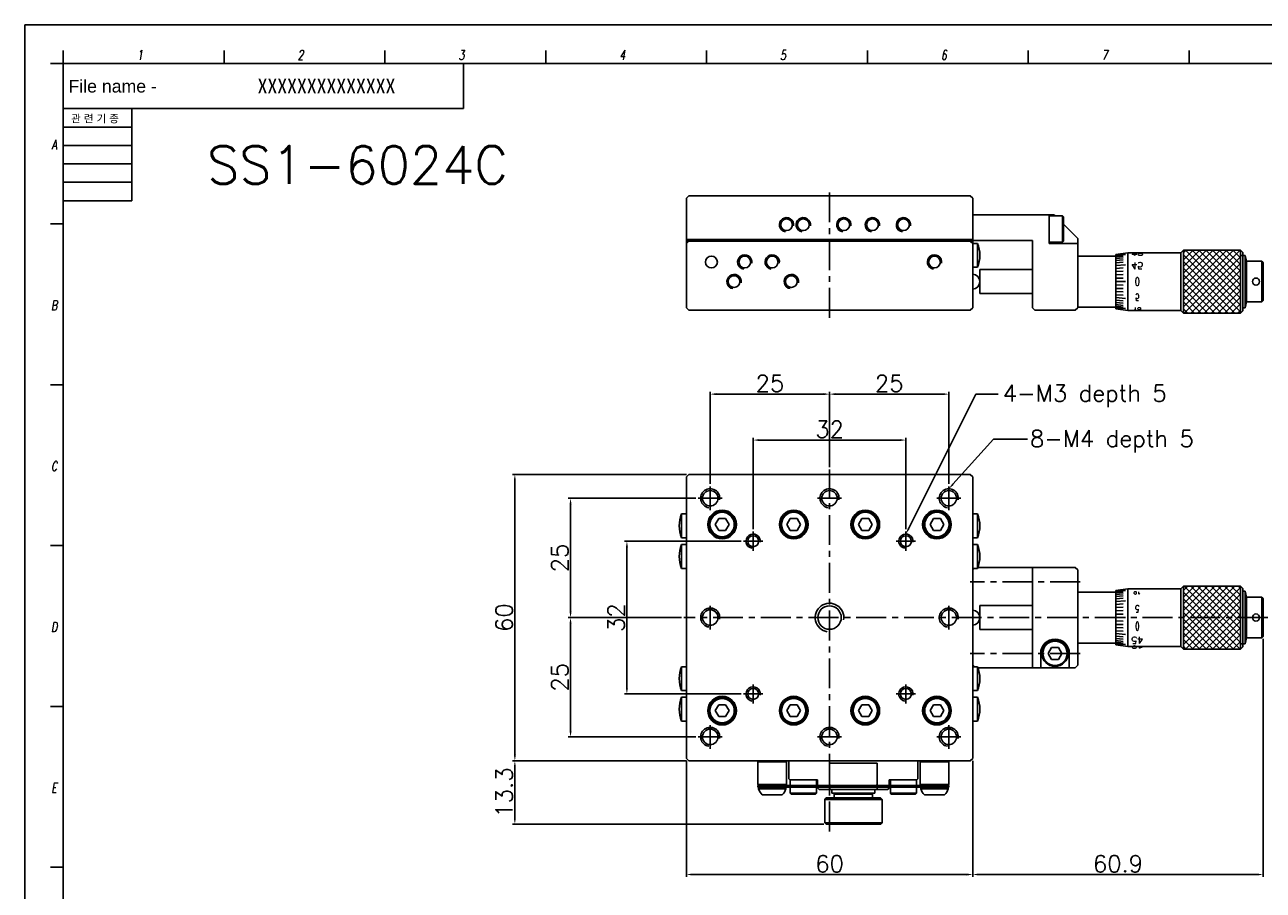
# Model space of a CAD drawing. Extents: x 1622 to 2836, y 2079 to 2357.
# Tile 10 of 11: x 2447 to 2706, y 2176 to 2357. Entities that reach past the tile are written whole.
import ezdxf
from ezdxf.enums import TextEntityAlignment as Align

# ---------------------------------------------------------------- set-up
doc = ezdxf.new("R2010")
doc.units = 0
doc.header["$LTSCALE"] = 5
doc.linetypes.add('CENTER', pattern=[2, 1.25, -0.25, 0.25, -0.25])
doc.layers.get('0').update_dxf_attribs({"linetype": 'CONTINUOUS'})
doc.layers.get('DEFPOINTS').update_dxf_attribs({"color": 8, "linetype": 'CONTINUOUS'})
for name, color, linetype in [('CENTERLINE', 1, 'CENTER'), ('CL', 1, 'CENTER'), ('FORM', 7, 'CONTINUOUS'), ('HATCHINGLINE', 3, 'CONTINUOUS'), ('PAPER', 2, 'CONTINUOUS'), ('PURCHASE', 2, 'CONTINUOUS'), ('W', 4, 'CONTINUOUS'), ('WORLDCAT_SOLID', 7, 'CONTINUOUS')]:
    doc.layers.add(name, color=color, linetype=linetype)
doc.styles.add('H', font='txt')
doc.styles.add('S', font='romans.shx', dxfattribs={"width": 0.7, "oblique": 10, "bigfont": 'bigfont.shx'})
doc.styles.add('SEACAD_arial_ttf', font='arial.ttf')
doc.styles.add('SEACAD_arial_ttfI', font='arial.ttf')
doc.styles.get("Standard").update_dxf_attribs({"font": 'ROMANS.SHX', "bigfont": 'whgtxt.shx'})
doc.dimstyles.new('DPI_Dimstyle', dxfattribs={"dimtxt": 3, "dimasz": 2.5, "dimexe": 1, "dimexo": 1, "dimgap": 1, "dimtad": 1, "dimdec": 3, "dimzin": 9, "dimdsep": 46, "dimtxsty": 'Standard', "dimcen": 0, "dimclrd": 3, "dimclre": 3, "dimclrt": 4, "dimazin": 2, "dimtfac": 0.5, "dimtdec": 3, "dimtmove": 0, "dimatfit": 0, "dimfxl": 0, "dimtolj": 1, "dimarcsym": 0})

# ---------------------------------------------------------------- blocks, each defined once
blk = doc.blocks.new('*D91')
at = {"color": 3, "linetype": 'ByBlock', "lineweight": -2}
for p, q in [((2596.88, 2249.28), (2572.42, 2249.28)), ((2572.92, 2248.03), (2572.92, 2218.53)), ((2596.88, 2217.28), (2572.42, 2217.28))]:
    blk.add_line(p, q, dxfattribs=at)
at = {"color": 3}
for points in [[(2572.71, 2248.03), (2573.13, 2248.03), (2572.92, 2249.28)], [(2572.71, 2218.53), (2573.13, 2218.53), (2572.92, 2217.28)]]:
    blk.add_solid(points, dxfattribs=at)
at = {"layer": 'DEFPOINTS', "color": 0}
for p in [(2597.38, 2249.28), (2572.92, 2217.28), (2597.38, 2217.28)]:
    blk.add_point(p, dxfattribs=at)
at = {"color": 4, "insert": (2570.67, 2233.28), "char_height": 3.5, "attachment_point": 5, "rotation": 90}
blk.add_mtext('\\A1;32', dxfattribs=at)
blk = doc.blocks.new('*D92')
at = {"color": 3, "linetype": 'ByBlock', "lineweight": -2}
for p, q in [((2587.38, 2258.28), (2560.61, 2258.28)), ((2561.11, 2257.03), (2561.11, 2234.53)), ((2584.38, 2233.28), (2560.61, 2233.28))]:
    blk.add_line(p, q, dxfattribs=at)
at = {"color": 3}
for points in [[(2560.9, 2257.03), (2561.32, 2257.03), (2561.11, 2258.28)], [(2560.9, 2234.53), (2561.32, 2234.53), (2561.11, 2233.28)]]:
    blk.add_solid(points, dxfattribs=at)
at = {"layer": 'DEFPOINTS', "color": 0}
for p in [(2587.88, 2258.28), (2561.11, 2233.28), (2584.88, 2233.28)]:
    blk.add_point(p, dxfattribs=at)
at = {"color": 4, "insert": (2558.86, 2245.78), "char_height": 3.5, "attachment_point": 5, "rotation": 90}
blk.add_mtext('\\A1;25', dxfattribs=at)
blk = doc.blocks.new('*D93')
at = {"color": 3, "linetype": 'ByBlock', "lineweight": -2}
for p, q in [((2584.38, 2233.28), (2560.61, 2233.28)), ((2561.11, 2232.03), (2561.11, 2209.53)), ((2587.38, 2208.28), (2560.61, 2208.28))]:
    blk.add_line(p, q, dxfattribs=at)
at = {"color": 3}
for points in [[(2560.9, 2232.03), (2561.32, 2232.03), (2561.11, 2233.28)], [(2560.9, 2209.53), (2561.32, 2209.53), (2561.11, 2208.28)]]:
    blk.add_solid(points, dxfattribs=at)
at = {"layer": 'DEFPOINTS', "color": 0}
for p in [(2584.88, 2233.28), (2561.11, 2208.28), (2587.88, 2208.28)]:
    blk.add_point(p, dxfattribs=at)
at = {"color": 4, "insert": (2558.86, 2220.78), "char_height": 3.5, "attachment_point": 5, "rotation": 90}
blk.add_mtext('\\A1;25', dxfattribs=at)
blk = doc.blocks.new('*D94')
at = {"color": 3, "linetype": 'ByBlock', "lineweight": -2}
for p, q in [((2585.38, 2263.28), (2548.94, 2263.28)), ((2549.44, 2262.03), (2549.44, 2204.53)), ((2585.38, 2203.28), (2548.94, 2203.28))]:
    blk.add_line(p, q, dxfattribs=at)
at = {"color": 3}
for points in [[(2549.23, 2262.03), (2549.65, 2262.03), (2549.44, 2263.28)], [(2549.23, 2204.53), (2549.65, 2204.53), (2549.44, 2203.28)]]:
    blk.add_solid(points, dxfattribs=at)
at = {"layer": 'DEFPOINTS', "color": 0}
for p in [(2585.88, 2263.28), (2549.44, 2203.28), (2585.88, 2203.28)]:
    blk.add_point(p, dxfattribs=at)
at = {"color": 4, "insert": (2547.19, 2233.28), "char_height": 3.5, "attachment_point": 5, "rotation": 90}
blk.add_mtext('\\A1;60', dxfattribs=at)
blk = doc.blocks.new('*D95')
at = {"color": 3, "linetype": 'ByBlock', "lineweight": -2}
for p, q in [((2585.38, 2203.28), (2548.94, 2203.28)), ((2549.44, 2202.03), (2549.44, 2191.23)), ((2614.18, 2189.98), (2548.94, 2189.98))]:
    blk.add_line(p, q, dxfattribs=at)
at = {"color": 3}
for points in [[(2549.23, 2202.03), (2549.65, 2202.03), (2549.44, 2203.28)], [(2549.23, 2191.23), (2549.65, 2191.23), (2549.44, 2189.98)]]:
    blk.add_solid(points, dxfattribs=at)
at = {"layer": 'DEFPOINTS', "color": 0}
for p in [(2585.88, 2203.28), (2549.44, 2189.98), (2614.68, 2189.98)]:
    blk.add_point(p, dxfattribs=at)
at = {"color": 4, "insert": (2547.19, 2196.63), "char_height": 3.5, "attachment_point": 5, "rotation": 90}
blk.add_mtext('\\A1;13.3', dxfattribs=at)
blk = doc.blocks.new('*D96')
at = {"color": 3, "linetype": 'ByBlock', "lineweight": -2}
for p, q in [((2599.38, 2251.78), (2599.38, 2270.97)), ((2631.38, 2251.78), (2631.38, 2270.97)), ((2600.63, 2270.47), (2630.13, 2270.47))]:
    blk.add_line(p, q, dxfattribs=at)
at = {"color": 3}
for points in [[(2600.63, 2270.68), (2600.63, 2270.26), (2599.38, 2270.47)], [(2630.13, 2270.68), (2630.13, 2270.26), (2631.38, 2270.47)]]:
    blk.add_solid(points, dxfattribs=at)
at = {"layer": 'DEFPOINTS', "color": 0}
for p in [(2631.38, 2270.47), (2599.38, 2251.28), (2631.38, 2251.28)]:
    blk.add_point(p, dxfattribs=at)
at = {"color": 4, "insert": (2615.38, 2272.72), "char_height": 3.5, "attachment_point": 5}
blk.add_mtext('\\A1;32', dxfattribs=at)
blk = doc.blocks.new('*D97')
at = {"color": 3, "linetype": 'ByBlock', "lineweight": -2}
for p, q in [((2590.38, 2261.28), (2590.38, 2280.6)), ((2591.63, 2280.1), (2614.13, 2280.1)), ((2615.38, 2264.78), (2615.38, 2280.6))]:
    blk.add_line(p, q, dxfattribs=at)
at = {"color": 3}
for points in [[(2591.63, 2280.31), (2591.63, 2279.89), (2590.38, 2280.1)], [(2614.13, 2280.31), (2614.13, 2279.89), (2615.38, 2280.1)]]:
    blk.add_solid(points, dxfattribs=at)
at = {"layer": 'DEFPOINTS', "color": 0}
for p in [(2615.38, 2280.1), (2615.38, 2264.28), (2590.38, 2260.78)]:
    blk.add_point(p, dxfattribs=at)
at = {"color": 4, "insert": (2602.88, 2282.35), "char_height": 3.5, "attachment_point": 5}
blk.add_mtext('\\A1;25', dxfattribs=at)
blk = doc.blocks.new('*D98')
at = {"color": 3, "linetype": 'ByBlock', "lineweight": -2}
for p, q in [((2615.38, 2264.78), (2615.38, 2280.6)), ((2616.63, 2280.1), (2639.13, 2280.1)), ((2640.38, 2261.28), (2640.38, 2280.6))]:
    blk.add_line(p, q, dxfattribs=at)
at = {"color": 3}
for points in [[(2616.63, 2280.31), (2616.63, 2279.89), (2615.38, 2280.1)], [(2639.13, 2280.31), (2639.13, 2279.89), (2640.38, 2280.1)]]:
    blk.add_solid(points, dxfattribs=at)
at = {"layer": 'DEFPOINTS', "color": 0}
for p in [(2640.38, 2280.1), (2615.38, 2264.28), (2640.38, 2260.78)]:
    blk.add_point(p, dxfattribs=at)
at = {"color": 4, "insert": (2627.88, 2282.35), "char_height": 3.5, "attachment_point": 5}
blk.add_mtext('\\A1;25', dxfattribs=at)
blk = doc.blocks.new('*D99')
at = {"color": 3, "linetype": 'ByBlock', "lineweight": -2}
for p, q in [((2585.38, 2203.28), (2585.38, 2178.95)), ((2645.38, 2203.28), (2645.38, 2178.95)), ((2586.63, 2179.45), (2644.13, 2179.45))]:
    blk.add_line(p, q, dxfattribs=at)
at = {"color": 3}
for points in [[(2586.63, 2179.66), (2586.63, 2179.24), (2585.38, 2179.45)], [(2644.13, 2179.66), (2644.13, 2179.24), (2645.38, 2179.45)]]:
    blk.add_solid(points, dxfattribs=at)
at = {"layer": 'DEFPOINTS', "color": 0}
for p in [(2585.38, 2203.78), (2645.38, 2203.78), (2645.38, 2179.45)]:
    blk.add_point(p, dxfattribs=at)
at = {"color": 4, "insert": (2615.38, 2181.7), "char_height": 3.5, "attachment_point": 5}
blk.add_mtext('\\A1;60', dxfattribs=at)
blk = doc.blocks.new('*D100')
at = {"color": 3, "linetype": 'ByBlock', "lineweight": -2}
for p, q in [((2706.24, 2228.83), (2706.24, 2178.95)), ((2645.38, 2203.28), (2645.38, 2178.95)), ((2646.63, 2179.45), (2704.99, 2179.45))]:
    blk.add_line(p, q, dxfattribs=at)
at = {"color": 3}
for points in [[(2646.63, 2179.66), (2646.63, 2179.24), (2645.38, 2179.45)], [(2704.99, 2179.66), (2704.99, 2179.24), (2706.24, 2179.45)]]:
    blk.add_solid(points, dxfattribs=at)
at = {"layer": 'DEFPOINTS', "color": 0}
for p in [(2706.24, 2229.33), (2645.38, 2203.78), (2706.24, 2179.45)]:
    blk.add_point(p, dxfattribs=at)
at = {"color": 4, "insert": (2675.81, 2181.7), "char_height": 3.5, "attachment_point": 5}
blk.add_mtext('\\A1;60.9', dxfattribs=at)
blk = doc.blocks.new('erdftrgf45r')
at = {"layer": 'W'}
for p, q in [((34921.74, 9666.28), (35198.74, 9666.28)), ((34921.74, 9471.28), (34921.74, 9666.28))]:
    blk.add_line(p, q, dxfattribs=at)
blk = doc.blocks.new('SADAASDFDFS')
blk.add_lwpolyline([(9534.83, 6963.45), (9823.83, 6963.45), (9823.83, 6756.45), (9534.83, 6756.45)], close=True)
at = {"layer": 'FORM', "color": 7, "linetype": 'Continuous'}
for p, q in [((9603.05, 6950.42), (9603.05, 6957.45)), ((9603.05, 6950.42), (9540.83, 6950.42)), ((9551.47, 6936.09), (9551.47, 6950.42)), ((9551.47, 6947.55), (9540.83, 6947.55)), ((9551.47, 6944.69), (9540.83, 6944.69)), ((9551.47, 6941.82), (9540.83, 6941.82)), ((9551.47, 6938.96), (9540.83, 6938.96)), ((9551.47, 6936.09), (9540.83, 6936.09))]:
    blk.add_line(p, q, dxfattribs=at)
at = {"layer": 'PAPER'}
for p, q in [((9540.83, 6957.45), (9540.83, 6959.45)), ((9565.84, 6957.45), (9565.84, 6959.45)), ((9565.84, 6957.45), (9565.84, 6959.45)), ((9590.84, 6957.45), (9590.84, 6959.45)), ((9615.85, 6957.45), (9615.85, 6959.45)), ((9640.85, 6957.45), (9640.85, 6959.45)), ((9665.86, 6957.45), (9665.86, 6959.45)), ((9690.86, 6957.45), (9690.86, 6959.45)), ((9715.87, 6957.45), (9715.87, 6959.45)), ((9540.83, 6957.45), (9538.83, 6957.45)), ((9540.83, 6932.49), (9538.83, 6932.49)), ((9540.83, 6907.48), (9538.83, 6907.48)), ((9540.83, 6882.48), (9538.83, 6882.48)), ((9540.83, 6857.47), (9538.83, 6857.47)), ((9540.83, 6832.47), (9538.83, 6832.47))]:
    blk.add_line(p, q, dxfattribs=at)
blk.add_blockref('erdftrgf45r', (-25380.91, -2708.83))
at = {"insert": (9581.75, 6953.93), "char_height": 2.25, "width": 42.6024, "attachment_point": 5, "style": 'H'}
blk.add_mtext('{\\C2;XXXXXXXXXXXXXX}', dxfattribs=at)
at = {"layer": 'FORM', "color": 7, "linetype": 'Continuous'}
for s, height, style, p in [('File name -', 1.9683, 'SEACAD_arial_ttfI', (9541.63, 6954.89)), ('관 련 기 종', 1.2, 'SEACAD_arial_ttf', (9542.05, 6949.46))]:
    blk.add_text(s, height=height, dxfattribs=dict(at, style=style)).set_placement(p, align=Align.TOP_LEFT)
at = {"layer": 'PAPER', "style": 'S', "oblique": 10, "width": 0.7}
for s, p in [('1', (9552.72, 6958.75)), ('2', (9577.73, 6958.75)), ('3', (9602.73, 6958.75)), ('4', (9627.74, 6958.75)), ('5', (9652.74, 6958.75)), ('6', (9677.75, 6958.75)), ('7', (9702.75, 6958.75)), ('A', (9539.4, 6944.83)), ('B', (9539.4, 6919.83)), ('C', (9539.4, 6894.83)), ('D', (9539.4, 6869.82)), ('E', (9539.4, 6844.82))]:
    blk.add_text(s, height=1.5, dxfattribs=at).set_placement(p, align=Align.MIDDLE)

msp = doc.modelspace()

# ---------------------------------------------------------------- hatches: boundary and pattern name
at = {"layer": 'PURCHASE'}
h = msp.add_hatch(dxfattribs=at)
h.set_pattern_fill('ANSI37', color=256, scale=8, angle=90, style=0)
h.set_pattern_definition([(315, (2219.112, 2354.0371), (-0.7071068, -0.7071068), []), (225, (2219.112, 2354.0371), (-0.7071068, 0.7071068), [])])
h.paths.add_polyline_path([(2701.4754, 2303.6776), (2701.4754, 2297.0776), (2689.5254, 2297.0776), (2689.5254, 2303.6776)])
h.paths.add_polyline_path([(2689.5254, 2303.6776), (2689.5254, 2310.2776), (2701.4754, 2310.2776), (2701.4754, 2303.6776)])
h = msp.add_hatch(dxfattribs=at)
h.set_pattern_fill('ANSI37', color=256, scale=8, angle=90, style=0)
h.set_pattern_definition([(45, (2219.112, 2182.925), (-0.7071068, 0.7071068), []), (135, (2219.112, 2182.925), (-0.7071068, -0.7071068), [])])
h.paths.add_polyline_path([(2701.4754, 2233.2845), (2701.4754, 2239.8845), (2689.5254, 2239.8845), (2689.5254, 2233.2845)])
h.paths.add_polyline_path([(2689.5254, 2233.2845), (2689.5254, 2226.6845), (2701.4754, 2226.6845), (2701.4754, 2233.2845)])

# ---------------------------------------------------------------- linework, layer by layer
for p, q in [((2585.3754, 2321.1776), (2585.8754, 2321.6776)), ((2585.3754, 2311.6776), (2585.3754, 2321.1776)), ((2644.8754, 2321.6776), (2585.8754, 2321.6776)), ((2644.8754, 2321.6776), (2645.3754, 2321.1776)), ((2645.3754, 2311.6776), (2645.3754, 2321.1776)), ((2645.3754, 2312.2776), (2645.3754, 2317.6776)), ((2662.3754, 2317.6776), (2645.3754, 2317.6776)), ((2661.3754, 2311.6776), (2661.3754, 2317.6776)), ((2664.1754, 2317.4276), (2661.3754, 2317.4276)), ((2662.6254, 2317.4276), (2662.3754, 2317.6776)), ((2664.3754, 2317.2276), (2664.1754, 2317.4276)), ((2664.1754, 2317.4276), (2664.1754, 2311.9276)), ((2664.3754, 2312.1276), (2664.3754, 2317.2276)), ((2667.3754, 2312.6776), (2664.3754, 2315.6776)), ((2645.3754, 2312.4776), (2585.3754, 2312.4776)), ((2645.3754, 2312.2776), (2657.8754, 2312.2776)), ((2657.8754, 2298.1776), (2657.8754, 2312.2776)), ((2667.3754, 2298.1776), (2667.3754, 2312.6776)), ((2585.3754, 2311.6776), (2585.8754, 2312.1776)), ((2585.8754, 2312.1776), (2585.3754, 2312.1776)), ((2585.3754, 2298.1776), (2585.3754, 2311.6776)), ((2585.8754, 2312.1776), (2644.8754, 2312.1776)), ((2644.8754, 2312.1776), (2645.3754, 2311.6776)), ((2645.3754, 2312.1776), (2644.8754, 2312.1776)), ((2645.3754, 2298.1776), (2645.3754, 2311.6776)), ((2661.3754, 2311.9276), (2664.1754, 2311.9276)), ((2667.3754, 2311.6776), (2661.3754, 2311.6776)), ((2664.1754, 2311.9276), (2664.3754, 2312.1276)), ((2585.8754, 2297.6776), (2585.3754, 2298.1776)), ((2585.8754, 2297.6776), (2644.8754, 2297.6776)), ((2645.3754, 2298.1776), (2644.8754, 2297.6776)), ((2658.3754, 2297.6776), (2657.8754, 2298.1776)), ((2666.8754, 2297.6776), (2658.3754, 2297.6776)), ((2666.8754, 2297.6776), (2667.3754, 2298.1776)), ((2585.8754, 2263.2845), (2585.3754, 2262.7845)), ((2585.8754, 2263.2845), (2644.8754, 2263.2845)), ((2644.8754, 2263.2845), (2645.3754, 2262.7845)), ((2585.3754, 2203.7845), (2585.3754, 2262.7845)), ((2645.3754, 2203.7845), (2645.3754, 2262.7845)), ((2591.432, 2252.7845), (2592.1537, 2254.0345)), ((2592.1537, 2251.5345), (2591.432, 2252.7845)), ((2592.1537, 2254.0345), (2593.5972, 2254.0345)), ((2593.5972, 2254.0345), (2594.3188, 2252.7845)), ((2594.3188, 2252.7845), (2593.5972, 2251.5345)), ((2606.432, 2252.7845), (2607.1537, 2254.0345)), ((2607.1537, 2251.5345), (2606.432, 2252.7845)), ((2607.1537, 2254.0345), (2608.5972, 2254.0345)), ((2608.5972, 2254.0345), (2609.3188, 2252.7845)), ((2609.3188, 2252.7845), (2608.5972, 2251.5345)), ((2621.432, 2252.7845), (2622.1537, 2254.0345)), ((2622.1537, 2251.5345), (2621.432, 2252.7845)), ((2622.1537, 2254.0345), (2623.5972, 2254.0345)), ((2623.5972, 2254.0345), (2624.3188, 2252.7845)), ((2624.3188, 2252.7845), (2623.5972, 2251.5345)), ((2636.432, 2252.7845), (2637.1537, 2254.0345)), ((2637.1537, 2251.5345), (2636.432, 2252.7845)), ((2637.1537, 2254.0345), (2638.5972, 2254.0345)), ((2638.5972, 2254.0345), (2639.3188, 2252.7845)), ((2639.3188, 2252.7845), (2638.5972, 2251.5345)), ((2593.5972, 2251.5345), (2592.1537, 2251.5345)), ((2608.5972, 2251.5345), (2607.1537, 2251.5345)), ((2623.5972, 2251.5345), (2622.1537, 2251.5345)), ((2638.5972, 2251.5345), (2637.1537, 2251.5345)), ((2645.3754, 2243.2845), (2645.6754, 2243.5845)), ((2666.8754, 2243.7845), (2646.4549, 2243.7845)), ((2657.8754, 2222.7845), (2657.8754, 2243.7845)), ((2666.8754, 2243.7845), (2667.3754, 2243.2845)), ((2667.3754, 2223.2845), (2667.3754, 2243.2845)), ((2661.9037, 2227.0345), (2661.182, 2225.7845)), ((2663.3472, 2227.0345), (2661.9037, 2227.0345)), ((2664.0688, 2225.7845), (2663.3472, 2227.0345)), ((2659.6254, 2225.7845), (2659.6254, 2222.7845)), ((2661.182, 2225.7845), (2661.9037, 2224.5345)), ((2661.9037, 2224.5345), (2663.3472, 2224.5345)), ((2663.3472, 2224.5345), (2664.0688, 2225.7845)), ((2665.6254, 2225.7845), (2665.6254, 2222.7845)), ((2645.3754, 2223.2845), (2645.6754, 2222.9845)), ((2666.8754, 2222.7845), (2646.4549, 2222.7845)), ((2667.3754, 2223.2845), (2666.8754, 2222.7845)), ((2592.1537, 2215.0345), (2591.432, 2213.7845)), ((2591.432, 2213.7845), (2592.1537, 2212.5345)), ((2593.5972, 2215.0345), (2592.1537, 2215.0345)), ((2594.3188, 2213.7845), (2593.5972, 2215.0345)), ((2593.5972, 2212.5345), (2594.3188, 2213.7845)), ((2607.1537, 2215.0345), (2606.432, 2213.7845)), ((2606.432, 2213.7845), (2607.1537, 2212.5345)), ((2608.5972, 2215.0345), (2607.1537, 2215.0345)), ((2609.3188, 2213.7845), (2608.5972, 2215.0345)), ((2608.5972, 2212.5345), (2609.3188, 2213.7845)), ((2622.1537, 2215.0345), (2621.432, 2213.7845)), ((2621.432, 2213.7845), (2622.1537, 2212.5345)), ((2623.5972, 2215.0345), (2622.1537, 2215.0345)), ((2624.3188, 2213.7845), (2623.5972, 2215.0345)), ((2623.5972, 2212.5345), (2624.3188, 2213.7845)), ((2637.1537, 2215.0345), (2636.432, 2213.7845)), ((2636.432, 2213.7845), (2637.1537, 2212.5345)), ((2638.5972, 2215.0345), (2637.1537, 2215.0345)), ((2639.3188, 2213.7845), (2638.5972, 2215.0345)), ((2638.5972, 2212.5345), (2639.3188, 2213.7845)), ((2592.1537, 2212.5345), (2593.5972, 2212.5345)), ((2607.1537, 2212.5345), (2608.5972, 2212.5345)), ((2622.1537, 2212.5345), (2623.5972, 2212.5345)), ((2637.1537, 2212.5345), (2638.5972, 2212.5345)), ((2585.3754, 2203.7845), (2585.8754, 2203.2845)), ((2585.8754, 2203.2845), (2644.8754, 2203.2845)), ((2600.5754, 2203.2845), (2600.3754, 2203.0845)), ((2606.3754, 2203.0845), (2606.1754, 2203.2845)), ((2606.8754, 2199.4845), (2606.8754, 2203.2845)), ((2633.8754, 2199.4845), (2633.8754, 2203.2845)), ((2634.3754, 2203.0845), (2634.5754, 2203.2845)), ((2640.1754, 2203.2845), (2640.3754, 2203.0845)), ((2644.8754, 2203.2845), (2645.3754, 2203.7845)), ((2600.3754, 2203.0845), (2600.3754, 2198.2845)), ((2606.3754, 2203.0845), (2600.3754, 2203.0845)), ((2606.3754, 2203.0845), (2606.3754, 2198.2845)), ((2615.3754, 2202.7845), (2615.3754, 2198.0845)), ((2625.3754, 2202.7845), (2615.3754, 2202.7845)), ((2625.3754, 2202.7845), (2625.3754, 2198.0845)), ((2634.3754, 2203.0845), (2634.3754, 2198.2845)), ((2640.3754, 2203.0845), (2634.3754, 2203.0845)), ((2640.3754, 2203.0845), (2640.3754, 2198.2845)), ((2600.3754, 2198.2845), (2600.5754, 2198.0845)), ((2606.3754, 2198.2845), (2600.3754, 2198.2845)), ((2640.3754, 2198.0845), (2600.3754, 2198.0845)), ((2600.3754, 2198.0845), (2600.3754, 2197.7845)), ((2606.1754, 2198.0845), (2606.3754, 2198.2845)), ((2606.8754, 2199.4845), (2607.0754, 2199.2845)), ((2612.8754, 2199.2845), (2607.0754, 2199.2845)), ((2612.6252, 2199.2845), (2607.1252, 2199.2845)), ((2607.1252, 2199.2845), (2607.1252, 2198.0845)), ((2612.6252, 2198.0845), (2612.6252, 2199.2845)), ((2612.8754, 2198.0845), (2612.8754, 2199.2845)), ((2615.3754, 2198.3845), (2615.6754, 2198.0845)), ((2625.3754, 2198.3845), (2625.0754, 2198.0845)), ((2627.8754, 2199.2845), (2633.6754, 2199.2845)), ((2627.8754, 2198.0845), (2627.8754, 2199.2845)), ((2627.8754, 2199.2845), (2627.8754, 2199.2845)), ((2633.6253, 2199.2845), (2628.1253, 2199.2845)), ((2628.1253, 2199.2845), (2628.1253, 2198.0845)), ((2633.6253, 2198.0845), (2633.6253, 2199.2845)), ((2633.8754, 2199.4845), (2633.6754, 2199.2845)), ((2634.5754, 2198.0845), (2634.3754, 2198.2845)), ((2634.3754, 2198.2845), (2640.3754, 2198.2845)), ((2640.3754, 2198.2845), (2640.1754, 2198.0845)), ((2640.3754, 2197.7845), (2640.3754, 2198.0845)), ((2600.3754, 2197.7845), (2640.3754, 2197.7845)), ((2600.5254, 2197.4345), (2600.5254, 2197.7845)), ((2606.2254, 2197.4345), (2600.5254, 2197.4345)), ((2601.2654, 2196.1345), (2605.4855, 2196.1345)), ((2606.2254, 2197.7845), (2606.2254, 2197.4345)), ((2607.1252, 2197.7845), (2607.1252, 2196.4845)), ((2607.1252, 2196.4845), (2607.3252, 2196.2845)), ((2612.6252, 2196.4845), (2607.1252, 2196.4845)), ((2607.3252, 2196.2845), (2612.4252, 2196.2845)), ((2612.4252, 2196.2845), (2612.6252, 2196.4845)), ((2612.6252, 2196.4845), (2612.6252, 2197.7845)), ((2612.8754, 2197.5845), (2612.8754, 2197.7845)), ((2612.8754, 2197.5845), (2613.1754, 2197.2845)), ((2615.3754, 2197.2845), (2613.1754, 2197.2845)), ((2615.3754, 2197.7845), (2615.3754, 2197.2845)), ((2615.3754, 2197.7845), (2615.3754, 2197.2845)), ((2615.4254, 2197.2845), (2615.4254, 2197.7845)), ((2625.3254, 2197.2845), (2615.4254, 2197.2845)), ((2625.3254, 2197.7845), (2625.3254, 2197.2845)), ((2625.3754, 2197.7845), (2625.3754, 2197.2845)), ((2625.3754, 2197.7845), (2625.3754, 2197.2845)), ((2625.3754, 2197.2845), (2627.5754, 2197.2845)), ((2627.5754, 2197.2845), (2627.8754, 2197.5844)), ((2627.8754, 2197.7845), (2627.8754, 2197.5844)), ((2628.1253, 2197.7845), (2628.1253, 2196.4845)), ((2628.1253, 2196.4845), (2628.3253, 2196.2845)), ((2633.6253, 2196.4845), (2628.1253, 2196.4845)), ((2628.3253, 2196.2845), (2633.4253, 2196.2845)), ((2633.4253, 2196.2845), (2633.6253, 2196.4845)), ((2633.6253, 2196.4845), (2633.6253, 2197.7845)), ((2634.5254, 2197.7845), (2634.5254, 2197.4345)), ((2634.5254, 2197.4345), (2640.2254, 2197.4345)), ((2639.4855, 2196.1345), (2635.2653, 2196.1345)), ((2640.2254, 2197.4345), (2640.2254, 2197.7845))]:
    msp.add_line(p, q)
at = {"color": 3}
for p, q in [((2631.9345, 2251.9025), (2646.0199, 2280.0704)), ((2646.0199, 2280.0704), (2650.7204, 2280.0704)), ((2641.2357, 2261.2137), (2649.7271, 2270.6549)), ((2649.7271, 2270.6549), (2656.8622, 2270.6549))]:
    msp.add_line(p, q, dxfattribs=at)
at = {"ltscale": 0.25}
for p, q in [((2614.6754, 2195.4845), (2614.3754, 2195.1845)), ((2626.0754, 2195.4845), (2614.6754, 2195.4845)), ((2616.5754, 2196.4845), (2616.3754, 2196.2845)), ((2616.3754, 2195.4845), (2616.3754, 2196.2845)), ((2624.3754, 2196.2845), (2616.3754, 2196.2845)), ((2624.1754, 2196.4845), (2616.5754, 2196.4845)), ((2624.1754, 2196.4845), (2624.3754, 2196.2845)), ((2624.3754, 2195.4845), (2624.3754, 2196.2845)), ((2626.0754, 2195.4845), (2626.3754, 2195.1845)), ((2614.3754, 2190.2845), (2614.3754, 2195.1845)), ((2614.3754, 2195.1845), (2626.3754, 2195.1845)), ((2626.3754, 2190.2845), (2626.3754, 2195.1845)), ((2614.3754, 2190.2845), (2614.6754, 2189.9845)), ((2614.3754, 2190.2845), (2626.3754, 2190.2845)), ((2626.3754, 2190.2845), (2626.0754, 2189.9845)), ((2614.6754, 2189.9845), (2626.0754, 2189.9845))]:
    msp.add_line(p, q, dxfattribs=at)
for centre, radius in [((2606.3754, 2315.5776), 1.2294), ((2609.8754, 2315.5776), 1.2294), ((2618.3754, 2315.5776), 1.2294), ((2624.3754, 2315.5776), 1.2294), ((2630.8754, 2315.5776), 1.2294), ((2590.6254, 2307.7776), 1.25), ((2597.6254, 2307.7776), 1.2294), ((2603.3754, 2307.7776), 1.2294), ((2637.3754, 2307.7776), 1.2294), ((2595.3754, 2303.6776), 1.2294), ((2607.3754, 2303.6776), 1.2294), ((2590.3754, 2258.2845), 1.6211), ((2615.3754, 2258.2845), 1.6211), ((2640.3754, 2258.2845), 1.6211), ((2592.8754, 2252.7845), 3), ((2592.8754, 2252.7845), 2.75), ((2592.8754, 2252.7845), 2.55), ((2607.8754, 2252.7845), 3), ((2607.8754, 2252.7845), 2.75), ((2607.8754, 2252.7845), 2.55), ((2622.8754, 2252.7845), 3), ((2622.8754, 2252.7845), 2.75), ((2622.8754, 2252.7845), 2.55), ((2637.8754, 2252.7845), 3), ((2637.8754, 2252.7845), 2.75), ((2637.8754, 2252.7845), 2.55), ((2599.3754, 2249.2845), 1.15), ((2631.3754, 2249.2845), 1.15), ((2590.3754, 2233.2845), 1.6211), ((2615.3754, 2233.2845), 2.4587), ((2640.3754, 2233.2845), 1.6211), ((2662.6254, 2225.7845), 2.75), ((2662.6254, 2225.7845), 2.55), ((2592.8754, 2213.7845), 3), ((2592.8754, 2213.7845), 2.75), ((2592.8754, 2213.7845), 2.55), ((2599.3754, 2217.2845), 1.15), ((2607.8754, 2213.7845), 3), ((2607.8754, 2213.7845), 2.75), ((2607.8754, 2213.7845), 2.55), ((2622.8754, 2213.7845), 3), ((2622.8754, 2213.7845), 2.75), ((2622.8754, 2213.7845), 2.55), ((2631.3754, 2217.2845), 1.15), ((2637.8754, 2213.7845), 3), ((2637.8754, 2213.7845), 2.75), ((2637.8754, 2213.7845), 2.55), ((2590.3754, 2208.2845), 1.6211), ((2615.3754, 2208.2845), 1.6211), ((2640.3754, 2208.2845), 1.6211)]:
    msp.add_circle(centre, radius)
for centre, radius, start, end in [((2662.6254, 2225.7845), 3, 0, 180), ((2603.3754, 2198.196), 2.95, 194.961018, 224.333992), ((2603.3754, 2198.196), 2.95, 315.666008, 345.038982), ((2637.3754, 2198.196), 2.95, 194.961018, 224.333992), ((2637.3754, 2198.196), 2.95, 315.666008, 345.038982)]:
    msp.add_arc(centre, radius, start, end)
at = {"color": 3}
for points in [[(2641.3906, 2261.0744), (2641.0808, 2261.353), (2640.3998, 2260.2843)], [(2632.1208, 2251.8093), (2631.7482, 2251.9956), (2631.3754, 2250.7845)]]:
    msp.add_solid(points, dxfattribs=at)
at = {"layer": 'CENTERLINE'}
for p, q in [((2615.3754, 2296.0977), (2615.3754, 2323.3636)), ((2615.3754, 2188.4933), (2615.3754, 2264.2845)), ((2590.3754, 2255.7926), (2590.3754, 2260.7763)), ((2640.3754, 2255.7926), (2640.3754, 2260.7763)), ((2592.8673, 2258.2845), (2587.8836, 2258.2845)), ((2617.8673, 2258.2845), (2612.8836, 2258.2845)), ((2642.8673, 2258.2845), (2637.8836, 2258.2845)), ((2599.3754, 2251.2845), (2599.3754, 2247.2845)), ((2631.3754, 2251.2845), (2631.3754, 2247.2845)), ((2601.3754, 2249.2845), (2597.3754, 2249.2845)), ((2633.3754, 2249.2845), (2629.3754, 2249.2845)), ((2590.3754, 2235.7763), (2590.3754, 2230.7926)), ((2640.3754, 2235.7763), (2640.3754, 2230.7926)), ((2707.2397, 2233.2845), (2584.8754, 2233.2845)), ((2645.5734, 2233.2845), (2643.3954, 2233.2845)), ((2645.5734, 2233.2845), (2643.3954, 2233.2845)), ((2599.3754, 2215.2845), (2599.3754, 2219.2845)), ((2631.3754, 2215.2845), (2631.3754, 2219.2845)), ((2601.3754, 2217.2845), (2597.3754, 2217.2845)), ((2633.3754, 2217.2845), (2629.3754, 2217.2845)), ((2590.3754, 2210.7763), (2590.3754, 2205.7926)), ((2640.3754, 2210.7763), (2640.3754, 2205.7926)), ((2592.8673, 2208.2845), (2587.8836, 2208.2845)), ((2617.8673, 2208.2845), (2612.8836, 2208.2845)), ((2642.8673, 2208.2845), (2637.8836, 2208.2845))]:
    msp.add_line(p, q, dxfattribs=at)
at = {"layer": 'CL'}
for p, q in [((2667.8754, 2240.7845), (2644.8754, 2240.7845)), ((2667.8754, 2225.7845), (2644.8754, 2225.7845))]:
    msp.add_line(p, q, dxfattribs=at)
at = {"layer": 'HATCHINGLINE', "color": 3}
for centre, radius in [((2606.3754, 2315.5776), 1.5), ((2609.8754, 2315.5776), 1.5), ((2618.3754, 2315.5776), 1.5), ((2624.3754, 2315.5776), 1.5), ((2630.8754, 2315.5776), 1.5), ((2597.6254, 2307.7776), 1.5), ((2603.3754, 2307.7776), 1.5), ((2637.3754, 2307.7776), 1.5), ((2595.3754, 2303.6776), 1.5), ((2607.3754, 2303.6776), 1.5), ((2590.3754, 2258.2845), 2), ((2615.3754, 2258.2845), 2), ((2640.3754, 2258.2845), 2), ((2599.3754, 2249.2845), 1.5), ((2631.3754, 2249.2845), 1.5), ((2590.3754, 2233.2845), 2), ((2615.3754, 2233.2845), 3), ((2640.3754, 2233.2845), 2), ((2599.3754, 2217.2845), 1.5), ((2631.3754, 2217.2845), 1.5), ((2590.3754, 2208.2845), 2), ((2615.3754, 2208.2845), 2), ((2640.3754, 2208.2845), 2)]:
    msp.add_arc(centre, radius, 351, 261, dxfattribs=at)
at = {"layer": 'PURCHASE'}
for p, q in [((2646.3754, 2311.6776), (2645.3754, 2311.6776)), ((2646.3754, 2306.6776), (2646.3754, 2311.6776)), ((2675.3754, 2309.3776), (2677.8658, 2309.7276)), ((2675.3754, 2309.3776), (2677.8658, 2309.7276)), ((2677.8658, 2309.7276), (2688.9754, 2309.7276)), ((2677.8658, 2309.7276), (2677.8658, 2303.6776)), ((2677.8658, 2309.7276), (2688.9754, 2309.7276)), ((2677.8658, 2309.7276), (2677.8658, 2303.6776)), ((2688.9754, 2309.7276), (2689.5254, 2310.2776)), ((2688.9754, 2303.6776), (2688.9754, 2309.7276)), ((2689.5254, 2310.2776), (2701.4754, 2310.2776)), ((2689.5254, 2310.2776), (2689.5254, 2303.6776)), ((2701.4754, 2310.2776), (2701.9754, 2309.7776)), ((2701.4754, 2310.2776), (2701.4754, 2303.6776)), ((2701.9754, 2309.1774), (2701.9754, 2309.7776)), ((2667.3754, 2309.0276), (2675.3754, 2309.0276)), ((2675.3754, 2309.2767), (2676.8754, 2309.4837)), ((2675.3754, 2303.6776), (2675.3754, 2309.3776)), ((2675.3754, 2303.6776), (2675.3754, 2309.3776)), ((2675.3754, 2309.0987), (2677.3754, 2309.336)), ((2675.3754, 2308.8352), (2676.8754, 2309.0259)), ((2675.3754, 2308.4903), (2676.8754, 2308.6683)), ((2675.3754, 2308.0696), (2676.8754, 2308.232)), ((2675.3754, 2307.5796), (2676.8754, 2307.7238)), ((2675.3754, 2307.028), (2677.3754, 2307.1932)), ((2701.4754, 2309.1776), (2702.4754, 2309.1776)), ((2701.9754, 2309.1774), (2701.9754, 2303.6776)), ((2702.4754, 2298.1776), (2702.4768, 2309.1642)), ((2702.4768, 2309.1642), (2702.7397, 2307.9276)), ((2702.7397, 2307.9276), (2705.9397, 2307.9276)), ((2702.7397, 2299.4276), (2702.7397, 2307.9276)), ((2705.9397, 2307.9276), (2706.2397, 2307.6276)), ((2705.9397, 2299.4276), (2705.9397, 2307.9276)), ((2706.2397, 2299.7276), (2706.2397, 2307.6276)), ((2645.3754, 2306.6776), (2646.3754, 2306.6776)), ((2657.8754, 2306.1776), (2646.8754, 2306.1776)), ((2646.8754, 2301.1776), (2646.8754, 2306.1776)), ((2675.3754, 2306.4236), (2676.8754, 2306.5252)), ((2675.3754, 2305.7759), (2676.8754, 2305.8535)), ((2675.3754, 2305.0952), (2676.8754, 2305.1474)), ((2675.3754, 2304.392), (2676.8754, 2304.4184)), ((2675.3754, 2303.6776), (2675.3754, 2297.9776)), ((2675.3754, 2303.6776), (2677.3754, 2303.6776)), ((2675.3754, 2303.6776), (2675.3754, 2297.9776)), ((2675.3754, 2303.6776), (2677.3754, 2303.6776)), ((2675.3754, 2303.6776), (2675.3754, 2302.1776)), ((2675.3754, 2302.9632), (2676.8754, 2302.9368)), ((2675.3754, 2302.2601), (2676.8754, 2302.2079)), ((2677.8658, 2297.6276), (2677.8658, 2303.6776)), ((2677.8658, 2297.6276), (2677.8658, 2303.6776)), ((2688.9754, 2303.6776), (2688.9754, 2297.6276)), ((2689.5254, 2297.0776), (2689.5254, 2303.6776)), ((2701.4754, 2297.0776), (2701.4754, 2303.6776)), ((2701.9754, 2298.1778), (2701.9754, 2303.6776)), ((2657.8754, 2301.1776), (2646.8754, 2301.1776)), ((2675.3754, 2301.5793), (2676.8754, 2301.5017)), ((2675.3754, 2300.9316), (2676.8754, 2300.8301)), ((2675.3754, 2300.3272), (2677.3754, 2300.162)), ((2675.3754, 2299.7757), (2676.8754, 2299.6314)), ((2675.3754, 2299.2857), (2676.8754, 2299.1233)), ((2702.474, 2298.1776), (2702.7397, 2299.4276)), ((2702.7397, 2299.4276), (2705.9397, 2299.4276)), ((2705.9397, 2299.4276), (2706.2397, 2299.7276)), ((2667.3754, 2298.3276), (2675.3754, 2298.3276)), ((2675.3754, 2298.8649), (2676.8754, 2298.6869)), ((2675.3754, 2298.5201), (2676.8754, 2298.3293)), ((2675.3754, 2298.2566), (2677.3754, 2298.0192)), ((2675.3754, 2298.0785), (2676.8754, 2297.8715)), ((2675.3754, 2297.9776), (2677.8658, 2297.6276)), ((2675.3754, 2297.9776), (2677.8658, 2297.6276)), ((2677.8658, 2297.6276), (2688.9754, 2297.6276)), ((2677.8658, 2297.6276), (2688.9754, 2297.6276)), ((2688.9754, 2297.6276), (2689.5254, 2297.0776)), ((2689.5254, 2297.0776), (2701.4754, 2297.0776)), ((2701.4754, 2297.0776), (2701.9754, 2297.5776)), ((2701.9754, 2298.1778), (2701.9754, 2297.5776)), ((2701.9754, 2298.1776), (2702.4754, 2298.1776)), ((2584.3754, 2249.9845), (2584.3754, 2254.9845)), ((2584.3754, 2254.9845), (2585.3754, 2254.9845)), ((2646.3754, 2254.9845), (2645.3754, 2254.9845)), ((2646.3754, 2249.9845), (2646.3754, 2254.9845)), ((2585.3754, 2249.9845), (2584.3754, 2249.9845)), ((2645.3754, 2249.9845), (2646.3754, 2249.9845)), ((2584.3754, 2248.5845), (2584.3754, 2243.5845)), ((2585.3754, 2248.5845), (2584.3754, 2248.5845)), ((2645.3754, 2248.5845), (2646.3754, 2248.5845)), ((2646.3754, 2248.5845), (2646.3754, 2243.5845)), ((2584.3754, 2243.5845), (2585.3754, 2243.5845)), ((2646.3754, 2243.5845), (2645.3754, 2243.5845)), ((2688.9754, 2239.3345), (2689.5254, 2239.8845)), ((2689.5254, 2239.8845), (2701.4754, 2239.8845)), ((2689.5254, 2239.8845), (2689.5254, 2233.2845)), ((2701.4754, 2239.8845), (2701.9754, 2239.3845)), ((2701.4754, 2239.8845), (2701.4754, 2233.2845)), ((2667.3754, 2238.6345), (2675.3754, 2238.6345)), ((2675.3754, 2238.9845), (2677.8658, 2239.3345)), ((2675.3754, 2238.9845), (2677.8658, 2239.3345)), ((2675.3754, 2238.8835), (2676.8754, 2239.0906)), ((2675.3754, 2233.2845), (2675.3754, 2238.9845)), ((2675.3754, 2233.2845), (2675.3754, 2238.9845)), ((2675.3754, 2238.7055), (2677.3754, 2238.9429)), ((2675.3754, 2238.442), (2676.8754, 2238.6327)), ((2675.3754, 2238.0971), (2676.8754, 2238.2751)), ((2675.3754, 2237.6764), (2676.8754, 2237.8388)), ((2675.3754, 2237.1864), (2676.8754, 2237.3307)), ((2677.8658, 2239.3345), (2688.9754, 2239.3345)), ((2677.8658, 2239.3345), (2677.8658, 2233.2845)), ((2677.8658, 2239.3345), (2688.9754, 2239.3345)), ((2677.8658, 2239.3345), (2677.8658, 2233.2845)), ((2688.9754, 2233.2845), (2688.9754, 2239.3345)), ((2701.9754, 2238.7842), (2701.9754, 2239.3845)), ((2701.9754, 2238.7845), (2702.4754, 2238.7845)), ((2701.9754, 2238.7842), (2701.9754, 2233.2845)), ((2702.474, 2238.7845), (2702.7397, 2237.5345)), ((2702.4754, 2238.7845), (2702.4768, 2227.7978)), ((2702.7397, 2237.5345), (2705.9397, 2237.5345)), ((2702.7397, 2237.5345), (2702.7397, 2229.0345)), ((2705.9397, 2237.5345), (2706.2397, 2237.2345)), ((2705.9397, 2237.5345), (2705.9397, 2229.0345)), ((2706.2397, 2237.2345), (2706.2397, 2229.3345)), ((2657.8754, 2235.7845), (2646.8754, 2235.7845)), ((2646.8754, 2235.7845), (2646.8754, 2230.7845)), ((2675.3754, 2236.6348), (2677.3754, 2236.8)), ((2675.3754, 2236.0305), (2676.8754, 2236.132)), ((2675.3754, 2235.3828), (2676.8754, 2235.4604)), ((2675.3754, 2233.2845), (2675.3754, 2234.7845)), ((2675.3754, 2234.702), (2676.8754, 2234.7542)), ((2675.3754, 2233.9989), (2676.8754, 2234.0253)), ((2675.3754, 2233.2845), (2675.3754, 2227.5845)), ((2675.3754, 2233.2845), (2677.3754, 2233.2845)), ((2675.3754, 2233.2845), (2675.3754, 2227.5845)), ((2675.3754, 2233.2845), (2677.3754, 2233.2845)), ((2675.3754, 2232.57), (2676.8754, 2232.5436)), ((2675.3754, 2231.8669), (2676.8754, 2231.8147)), ((2677.8658, 2227.2345), (2677.8658, 2233.2845)), ((2677.8658, 2227.2345), (2677.8658, 2233.2845)), ((2688.9754, 2233.2845), (2688.9754, 2227.2345)), ((2689.5254, 2226.6845), (2689.5254, 2233.2845)), ((2701.4754, 2226.6845), (2701.4754, 2233.2845)), ((2701.9754, 2227.7847), (2701.9754, 2233.2845)), ((2657.8754, 2230.7845), (2646.8754, 2230.7845)), ((2675.3754, 2231.1861), (2676.8754, 2231.1085)), ((2675.3754, 2230.5384), (2676.8754, 2230.4369)), ((2675.3754, 2229.9341), (2677.3754, 2229.7689)), ((2675.3754, 2229.3825), (2676.8754, 2229.2382)), ((2705.9397, 2229.0345), (2706.2397, 2229.3345)), ((2667.3754, 2227.9345), (2675.3754, 2227.9345)), ((2675.3754, 2228.8925), (2676.8754, 2228.7301)), ((2675.3754, 2228.4718), (2676.8754, 2228.2938)), ((2675.3754, 2228.1269), (2676.8754, 2227.9362)), ((2675.3754, 2227.8634), (2677.3754, 2227.626)), ((2675.3754, 2227.6854), (2676.8754, 2227.4783)), ((2675.3754, 2227.5845), (2677.8658, 2227.2345)), ((2675.3754, 2227.5845), (2677.8658, 2227.2345)), ((2677.8658, 2227.2345), (2688.9754, 2227.2345)), ((2677.8658, 2227.2345), (2688.9754, 2227.2345)), ((2688.9754, 2227.2345), (2689.5254, 2226.6845)), ((2689.5254, 2226.6845), (2701.4754, 2226.6845)), ((2701.4754, 2227.7845), (2702.4754, 2227.7845)), ((2701.4754, 2226.6845), (2701.9754, 2227.1845)), ((2701.9754, 2227.7847), (2701.9754, 2227.1845)), ((2702.4768, 2227.7978), (2702.7397, 2229.0345)), ((2702.7397, 2229.0345), (2705.9397, 2229.0345)), ((2584.3754, 2217.9845), (2584.3754, 2222.9845)), ((2584.3754, 2222.9845), (2585.3754, 2222.9845)), ((2646.3754, 2222.9845), (2645.3754, 2222.9845)), ((2646.3754, 2217.9845), (2646.3754, 2222.9845)), ((2585.3754, 2217.9845), (2584.3754, 2217.9845)), ((2584.3754, 2216.5845), (2584.3754, 2211.5845)), ((2585.3754, 2216.5845), (2584.3754, 2216.5845)), ((2645.3754, 2217.9845), (2646.3754, 2217.9845)), ((2645.3754, 2216.5845), (2646.3754, 2216.5845)), ((2646.3754, 2216.5845), (2646.3754, 2211.5845)), ((2584.3754, 2211.5845), (2585.3754, 2211.5845)), ((2646.3754, 2211.5845), (2645.3754, 2211.5845))]:
    msp.add_line(p, q, dxfattribs=at)
for centre in [(2704.7397, 2303.6776), (2704.7397, 2233.2845)]:
    msp.add_circle(centre, 0.75, dxfattribs=at)
for centre, radius, start, end in [((2640.3754, 2309.1776), 6.5, 337.380135, 22.619865), ((2645.2879, 2303.6776), 1.5875, 273.160059, 86.839941), ((2590.3754, 2252.4845), 6.5, 157.380135, 202.619865), ((2640.3754, 2252.4845), 6.5, 337.380135, 22.619865), ((2590.3754, 2246.0845), 6.5, 157.380135, 202.619865), ((2640.3754, 2246.0845), 6.5, 337.380135, 22.619865), ((2645.2879, 2233.2845), 1.5875, 273.160059, 86.839941), ((2590.3754, 2220.4845), 6.5, 157.380135, 202.619865), ((2640.3754, 2220.4845), 6.5, 337.380135, 22.619865), ((2590.3754, 2214.0845), 6.5, 157.380135, 202.619865), ((2640.3754, 2214.0845), 6.5, 337.380135, 22.619865)]:
    msp.add_arc(centre, radius, start, end, dxfattribs=at)
at = {"layer": 'WORLDCAT_SOLID', "color": 7, "linetype": 'Continuous'}
for p, q in [((2615.8754, 2196.4845), (2615.8754, 2197.2845)), ((2624.8754, 2196.4845), (2615.8754, 2196.4845)), ((2624.8754, 2197.2845), (2624.8754, 2196.4845))]:
    msp.add_line(p, q, dxfattribs=at)

# ---------------------------------------------------------------- block references
at = {"xscale": 1.347541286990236, "yscale": 1.347541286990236, "zscale": 1.347541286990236}
msp.add_blockref('SADAASDFDFS', (-10401.8339, -7026.058), dxfattribs=at)

# ---------------------------------------------------------------- texts
msp.add_text('SS1-6024C', height=7.86931).set_placement((2484.9553, 2324.1824))
at = {"color": 4, "char_height": 3.5, "attachment_point": 7}
for s, insert in [('\\A1;4-M3 depth 5', (2651.6817, 2277.3721)), ('\\A1;8-M4 depth 5', (2657.3622, 2267.8573))]:
    msp.add_mtext(s, dxfattribs=dict(at, insert=insert))
at = {"layer": 'PURCHASE', "text_generation_flag": 4}
for s, height, width, p, p2 in [('40', 0.5, 2.837838, (2678.6254, 2309.6149), (2681.1254, 2309.6149)), ('45', 1.43, 0.993279, (2678.6181, 2307.7096), (2681.1207, 2307.7096)), ('0', 1.8, 0.617647, (2679.4254, 2304.5776), (2680.3254, 2304.5776)), ('10', 0.5, 1.880972, (2679.0218, 2298.2566), (2680.6788, 2298.2566))]:
    msp.add_text(s, height=height, dxfattribs=dict(at, width=width)).set_placement(p, p2, align=Align.FIT)
at = {"layer": 'PURCHASE'}
for s, height, rotation, text_generation_flag, width, p, p2 in [('5', 1.43, 1.188369, 4, 0.764427, (2679.4329, 2301.0816), (2680.3177, 2301.0999)), ('10', 0.5, 180, 6, 1.880972, (2679.0218, 2238.7055), (2680.6788, 2238.7055)), ('5', 1.43, 178.811631, 6, 0.764427, (2679.4329, 2235.8805), (2680.3177, 2235.8621)), ('0', 1.8, 180, 6, 0.617647, (2679.4254, 2232.3845), (2680.3254, 2232.3845)), ('45', 1.43, 180, 6, 0.993279, (2678.6181, 2229.2525), (2681.1207, 2229.2525)), ('40', 0.5, 180, 6, 2.837838, (2678.6254, 2227.3471), (2681.1254, 2227.3471))]:
    msp.add_text(s, height=height, rotation=rotation, dxfattribs=dict(at, text_generation_flag=text_generation_flag, width=width)).set_placement(p, p2, align=Align.FIT)

# ---------------------------------------------------------------- dimensions: what is measured, and where the dimension line sits
for base, p1, p2, override, picture, middle in [((2615.3754, 2280.0973), (2590.3754, 2260.7763), (2615.3754, 2264.2845), {"dimscale": 0.5, "dimtxt": 7, "dimdec": 1, "dimtdec": 1, "dimarcsym": 1}, '*D97', (2602.8754, 2282.3473)), ((2640.3754, 2280.0973), (2615.3754, 2264.2845), (2640.3754, 2260.7763), {"dimscale": 0.5, "dimtxt": 7, "dimdec": 1, "dimtdec": 1, "dimtmove": 1, "dimarcsym": 1}, '*D98', (2627.8754, 2282.3473)), ((2631.3754, 2270.4695), (2599.3754, 2251.2845), (2631.3754, 2251.2845), {"dimscale": 0.5, "dimtxt": 7, "dimdec": 1, "dimtdec": 1, "dimarcsym": 1}, '*D96', (2615.3754, 2272.7195)), ((2706.2397, 2179.4486), (2645.3754, 2203.7845), (2706.2397, 2229.3345), {"dimscale": 0.5, "dimtxt": 7, "dimdec": 1, "dimtdec": 1, "dimtmove": 1, "dimarcsym": 1}, '*D100', (2675.8075, 2181.6986)), ((2645.3754, 2179.4486), (2585.3754, 2203.7845), (2645.3754, 2203.7845), {"dimscale": 0.5, "dimtxt": 7, "dimdec": 1, "dimtdec": 1, "dimarcsym": 1}, '*D99', (2615.3754, 2181.6986))]:
    dim = msp.add_linear_dim(base=base, p1=p1, p2=p2, dimstyle='DPI_Dimstyle', override=override)
    dim.commit()
    dim.dimension.update_dxf_attribs({"geometry": picture, "text_midpoint": middle})
for base, p1, p2, override, picture, middle in [((2549.4389, 2203.2845), (2585.8754, 2263.2845), (2585.8754, 2203.2845), {"dimscale": 0.5, "dimtxt": 7, "dimdec": 1, "dimtdec": 1, "dimarcsym": 1}, '*D94', (2547.1889, 2233.2845)), ((2561.1102, 2233.2845), (2587.8836, 2258.2845), (2584.8754, 2233.2845), {"dimscale": 0.5, "dimtxt": 7, "dimdec": 1, "dimtdec": 1, "dimarcsym": 1}, '*D92', (2558.8602, 2245.7845)), ((2572.9188, 2217.2845), (2597.3754, 2249.2845), (2597.3754, 2217.2845), {"dimscale": 0.5, "dimtxt": 7, "dimdec": 1, "dimtdec": 1, "dimarcsym": 1}, '*D91', (2570.6688, 2233.2845)), ((2561.1102, 2208.2845), (2584.8754, 2233.2845), (2587.8836, 2208.2845), {"dimscale": 0.5, "dimtxt": 7, "dimdec": 1, "dimtdec": 1, "dimtmove": 1, "dimarcsym": 1}, '*D93', (2558.8602, 2220.7845)), ((2549.4389, 2189.9845), (2585.8754, 2203.2845), (2614.6754, 2189.9845), {"dimscale": 0.5, "dimtxt": 7, "dimdec": 1, "dimtdec": 1, "dimtmove": 1, "dimarcsym": 1}, '*D95', (2547.1889, 2196.6345))]:
    dim = msp.add_linear_dim(base=base, p1=p1, p2=p2, angle=90, dimstyle='DPI_Dimstyle', override=override)
    dim.commit()
    dim.dimension.update_dxf_attribs({"geometry": picture, "text_midpoint": middle})

doc.saveas('drawing.dxf')
